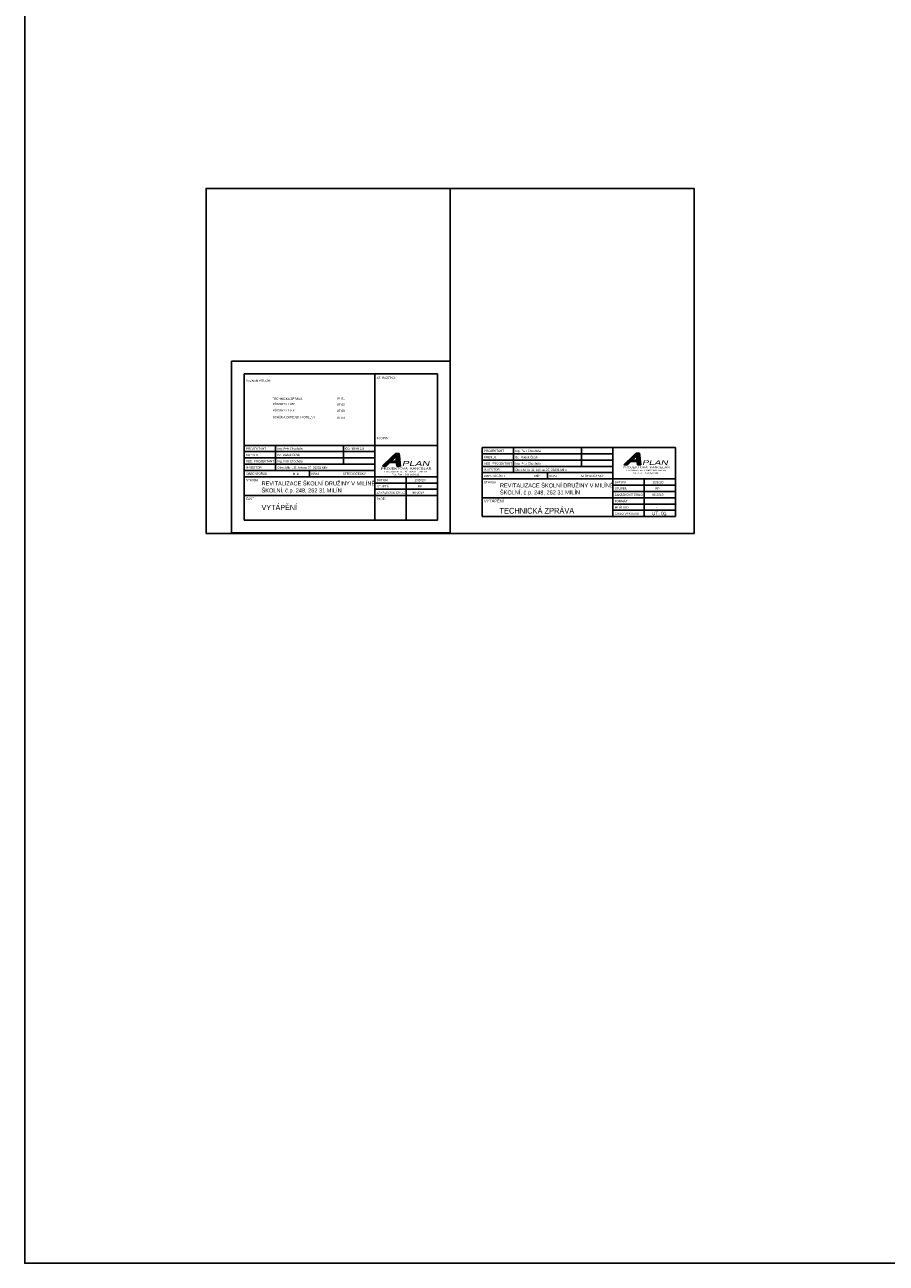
# Model space of a CAD drawing. Header units: millimetres. Extents: x 2424458 to 5109721, y -2781114 to -1335434.
# Tile 1 of 59: x 2424458 to 2461534, y -1449260 to -1395977. Entities that reach past the tile are written whole.
import ezdxf

# ---------------------------------------------------------------- set-up
doc = ezdxf.new("R2010")
doc.units = ezdxf.units.MM
doc.header["$LTSCALE"] = 20
doc.header["$MEASUREMENT"] = 0
for name, color, linetype in [('RAZITKO', 7, 'Continuous'), ('Slabá', 7, 'Continuous'), ('UT', 6, 'Continuous')]:
    doc.layers.add(name, color=color, linetype=linetype)
doc.styles.add('ARIEL', font='ARIAL.TTF')
doc.styles.add('ARIEL1', font='ARIAL.TTF')
doc.styles.add('ROMAN', font='ic-romans.shx')
doc.styles.add('ROMANS', font='ic-romans.shx', dxfattribs={"width": 0.8})

msp = doc.modelspace()

# ---------------------------------------------------------------- hatches: boundary and pattern name
h = msp.add_hatch()
h.set_pattern_fill('ANSI31,_O', color=2, scale=0.27, angle=135)
h.set_pattern_definition([(180, (2381244.8643, -1362703.56274), (-1e-16, -0.85725), [])])
h.paths.add_polyline_path([(2439851.2, -1414962.2), (2440003.8, -1414962.2), (2440167.2, -1414806.8), (2440074.6, -1414806.8), (2440135.9, -1414748.5), (2440228.4, -1414748.5), (2440432.7, -1414554.3), (2440419, -1414422.2)])
h = msp.add_hatch()
h.set_pattern_fill('ANSI31,_O', color=8, scale=4.05, angle=231)
h.set_pattern_definition([(276, (2381244.864, -1362703.563), (12.7883084, 1.3441054), [])])
h.paths.add_polyline_path([(2440474.9, -1414962.2), (2440627.4, -1414962.2), (2440571.6, -1414422.2), (2440419, -1414422.2)])
h = msp.add_hatch()
h.set_pattern_fill('ANSI31,_O', color=2, scale=0.253125, angle=135)
h.set_pattern_definition([(180, (2395296.9202, -1365923.4976), (8e-15, -0.803671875), [])])
h.paths.add_polyline_path([(2450240.3, -1414916), (2450383.4, -1414916), (2450536.6, -1414770.3), (2450449.8, -1414770.3), (2450507.3, -1414715.6), (2450594, -1414715.6), (2450785.5, -1414533.5), (2450772.7, -1414409.7)])
h = msp.add_hatch()
h.set_pattern_fill('ANSI31,_O', color=8, scale=3.796875, angle=231)
h.set_pattern_definition([(276, (2395296.92, -1365923.498), (11.9890391, 1.2600988), [])])
h.paths.add_polyline_path([(2450825.1, -1414916), (2450968.1, -1414916), (2450915.7, -1414409.7), (2450772.7, -1414409.7)])
h = msp.add_hatch()
h.set_pattern_fill('ANSI31,_O', color=8, scale=2.7, angle=135)
h.set_pattern_definition([(180, (2381244.864, -1362703.563), (-2e-15, -8.5725), [])])
h.paths.add_polyline_path([(2440135.9, -1414748.5), (2440074.6, -1414806.8), (2440458.8, -1414806.8), (2440452.8, -1414748.5)])
h = msp.add_hatch()
h.set_pattern_fill('ANSI31,_O', color=8, scale=2.53125, angle=135)
h.set_pattern_definition([(180, (2395296.92, -1365923.4976), (8e-14, -8.03671875), [])])
h.paths.add_polyline_path([(2450507.3, -1414715.6), (2450449.8, -1414770.3), (2450810, -1414770.3), (2450804.3, -1414715.6)])

# ---------------------------------------------------------------- linework, layer by layer
at = {"color": 2}
for p, q in [((2439851.2, -1414962.2), (2440419, -1414422.2)), ((2440228.4, -1414748.5), (2440432.7, -1414554.3)), ((2440474.9, -1414962.2), (2440419, -1414422.2)), ((2440419, -1414422.2), (2440571.6, -1414422.2)), ((2440627.4, -1414962.2), (2440571.6, -1414422.2)), ((2450240.3, -1414916), (2450772.7, -1414409.7)), ((2450594, -1414715.6), (2450785.5, -1414533.5)), ((2450825.1, -1414916), (2450772.7, -1414409.7)), ((2450772.7, -1414409.7), (2450915.7, -1414409.7)), ((2450968.1, -1414916), (2450915.7, -1414409.7)), ((2439851.2, -1414962.2), (2440003.8, -1414962.2)), ((2440003.8, -1414962.2), (2440167.2, -1414806.8)), ((2440074.6, -1414806.8), (2440135.9, -1414748.5)), ((2440074.6, -1414806.8), (2440458.8, -1414806.8)), ((2440135.9, -1414748.5), (2440452.8, -1414748.5)), ((2440474.9, -1414962.2), (2440627.4, -1414962.2)), ((2450240.3, -1414916), (2450383.4, -1414916)), ((2450383.4, -1414916), (2450536.6, -1414770.3)), ((2450449.8, -1414770.3), (2450507.3, -1414715.6)), ((2450449.8, -1414770.3), (2450810, -1414770.3)), ((2450507.3, -1414715.6), (2450804.3, -1414715.6)), ((2450825.1, -1414916), (2450968.1, -1414916))]:
    msp.add_line(p, q, dxfattribs=at)
at = {"layer": 'RAZITKO', "color": 110, "linetype": 'Continuous', "ltscale": 20}
for p, q in [((2442221.7, -1410996), (2433896.6, -1410996)), ((2433896.6, -1410996), (2433896.6, -1414114.5)), ((2442221.7, -1414072.2), (2433896.6, -1414072.2)), ((2433896.6, -1414072.2), (2433896.6, -1417292.4)), ((2444137.7, -1414165.5), (2444137.7, -1417135.5)), ((2452462.7, -1414165.5), (2444137.7, -1414165.5)), ((2444137.7, -1415515.5), (2449762.7, -1415515.5)), ((2433896.6, -1416232.2), (2439521.6, -1416232.2)), ((2433896.6, -1417292.4), (2442221.7, -1417292.4)), ((2444137.7, -1417135.5), (2452462.7, -1417135.5))]:
    msp.add_line(p, q, dxfattribs=at)
at = {"layer": 'RAZITKO', "color": 110, "linetype": 'Continuous'}
for p, q in [((2439521.6, -1410996), (2439521.6, -1414114.5)), ((2442221.7, -1414114.5), (2442221.7, -1410996)), ((2439521.6, -1414072.2), (2439521.6, -1417292.4)), ((2442221.7, -1417292.4), (2442221.7, -1414072.2)), ((2449762.7, -1414165.5), (2449762.7, -1417135.5)), ((2452462.7, -1417135.5), (2452462.7, -1414165.5)), ((2452462.7, -1416966.7), (2452462.7, -1414435.5)), ((2439521.6, -1415422.2), (2442221.7, -1415422.2)), ((2449762.7, -1415515.5), (2452462.7, -1415515.5))]:
    msp.add_line(p, q, dxfattribs=at)
at = {"layer": 'RAZITKO', "color": 2, "linetype": 'Continuous'}
for p, q in [((2435246.6, -1414072.2), (2435246.6, -1415152.2)), ((2438171.7, -1414072.2), (2438171.7, -1414612.2)), ((2438171.7, -1414612.2), (2438171.7, -1414882.2)), ((2449762.7, -1414435.5), (2444137.7, -1414435.5)), ((2445487.7, -1414165.5), (2445487.7, -1415245.5)), ((2448412.7, -1414165.5), (2448412.7, -1414975.5)), ((2436709.2, -1415422.2), (2436709.2, -1415152.2)), ((2449762.7, -1414705.5), (2444137.7, -1414705.5)), ((2439521.6, -1415692.2), (2442221.7, -1415692.2)), ((2440871.6, -1417292.4), (2440871.6, -1415422.2)), ((2446950.2, -1415515.5), (2446950.2, -1415245.5)), ((2451112.7, -1417135.5), (2451112.7, -1415515.5)), ((2439521.6, -1415962.2), (2442221.7, -1415962.2)), ((2439521.6, -1416232.2), (2442221.7, -1416232.2)), ((2449762.7, -1415785.5), (2452462.7, -1415785.5)), ((2449762.7, -1416055.5), (2452462.7, -1416055.5)), ((2449762.7, -1416325.5), (2452462.7, -1416325.5)), ((2449762.7, -1416595.5), (2452462.7, -1416595.5)), ((2449762.7, -1416865.5), (2452462.7, -1416865.5))]:
    msp.add_line(p, q, dxfattribs=at)
at = {"layer": 'RAZITKO', "color": 2, "linetype": 'Continuous', "ltscale": 20}
for p, q in [((2433896.6, -1414342.2), (2439521.6, -1414342.2)), ((2433896.6, -1414612.2), (2439521.6, -1414612.2)), ((2433896.6, -1414882.2), (2439521.6, -1414882.2)), ((2433896.6, -1415152.2), (2439521.6, -1415152.2)), ((2444137.7, -1414975.5), (2449762.7, -1414975.5)), ((2433896.6, -1415422.2), (2439521.6, -1415422.2)), ((2444137.7, -1415245.5), (2449762.7, -1415245.5)), ((2444137.7, -1416325.5), (2449762.7, -1416325.5))]:
    msp.add_line(p, q, dxfattribs=at)
at = {"layer": 'Slabá', "color": 1, "ltscale": 400}
msp.add_lwpolyline([(2424458.3, -1367879.2), (2522255.6, -1367879.2), (2522255.6, -1449259.6), (2424458.3, -1449259.6)], close=True, dxfattribs=at)
at = {"layer": 'Slabá'}
for points in [[(2432261.5, -1417864.8), (2442761.5, -1417864.8), (2442761.5, -1403014.8), (2432261.5, -1403014.8)], [(2442761.5, -1417864.8), (2453261.5, -1417864.8), (2453261.5, -1403014.8), (2442761.5, -1403014.8)]]:
    msp.add_lwpolyline(points, close=True, dxfattribs=at)
at = {"layer": 'UT', "color": 8, "lineweight": -3}
msp.add_lwpolyline([(2433356.8, -1410456.2), (2442761.5, -1410456.2), (2442761.5, -1417832.2), (2433356.8, -1417832.2)], close=True, dxfattribs=at)

# ---------------------------------------------------------------- texts
at = {"layer": 'RAZITKO', "color": 2, "linetype": 'Continuous'}
for s, height, style, width, p in [('SEZNAM PŘÍLOH:', 94.5, 'ROMANS', 0.8, (2433980.8, -1411334.8)), ('AT. RAZÍTKO:', 94.5, 'ROMANS', 0.8, (2439605.8, -1411214.3)), ('TECHNICKÁ ZPRÁVA ', 94.5, 'ROMANS', 0.8, (2435131.5, -1412116.9)), ('PŮDORYS 1.PP ', 94.5, 'ROMANS', 0.8, (2435131.5, -1412342.2)), ('PŮDORYS 1.NP ', 94.5, 'ROMANS', 0.8, (2435131.5, -1412612.2)), ('UT.01', 94.5, 'ROMANS', 0.8, (2437885.2, -1412093.7)), ('UT.02', 94.5, 'ROMANS', 0.8, (2437885.2, -1412363.7)), ('SCHÉMA ZAPOJENÍ KOTELNY', 94.5, 'ROMANS', 0.8, (2435131.5, -1412906.8)), ('UT.03', 94.5, 'ROMANS', 0.8, (2437885.2, -1412633.7)), ('UT.04', 94.5, 'ROMANS', 0.8, (2437885.2, -1412928.3)), ('PODPIS:', 94.5, 'ROMANS', 0.8, (2439605.8, -1413806.3)), ('PROJEKTANT', 94.5, 'ROMAN', 0.909091, (2433980.8, -1414263.7)), ('KRESLIL', 94.5, 'ROMAN', 0.909091, (2433980.8, -1414533.7)), ('Ing. Petr Chochola ', 94.5, 'ROMAN', 0.909091, (2435330.8, -1414263.7)), ('Bc. Radek Čížek', 94.5, 'ROMAN', 0.909091, (2435330.8, -1414533.7)), ('IČO: 458 66 236', 85.05, 'ROMANS', 0.8, (2438235, -1414255.3)), ('PROJEKTANT', 94.5, 'ROMAN', 0.909091, (2444221.8, -1414357)), ('KRESLIL', 94.5, 'ROMAN', 0.909091, (2444221.8, -1414627)), ('Ing. Petr Chochola', 94.5, 'ROMAN', 0.909091, (2445571.8, -1414356.9)), ('Bc. Radek Čížek', 94.5, 'ROMAN', 0.909091, (2445571.8, -1414627)), ('VED. PROJEKTANT', 94.5, 'ROMAN', 0.909091, (2433980.8, -1414803.7)), ('INVESTOR', 94.5, 'ROMAN', 0.909091, (2433980.8, -1415073.7)), ('Obec Milín, 11. května 27, 26231 Milín', 94.5, 'ROMAN', 0.85, (2435330.8, -1415073.7)), ('Ing. Petr Chochola ', 94.5, 'ROMAN', 0.909091, (2435330.8, -1414803.7)), ('VED. PROJEKTANT', 94.5, 'ROMAN', 0.909091, (2444221.8, -1414897)), ('INVESTOR', 94.5, 'ROMAN', 0.909091, (2444221.8, -1415167)), ('Ing. Petr Chochola ', 94.5, 'ROMAN', 0.909091, (2445571.8, -1414897)), ('STAVBA', 94.5, 'ROMAN', 0.909091, (2433980.8, -1415613.7)), ('OBECNÍ ÚŘAD', 94.5, 'ROMAN', 0.909091, (2433980.8, -1415343.7)), (' Milín', 94.5, 'ROMAN', 0.909091, (2435957.3, -1415343.7)), ('KRAJ ', 94.5, 'ROMAN', 0.909091, (2436793.3, -1415343.7)), ('STŘEDOČESKÝ', 94.5, 'ROMAN', 0.909091, (2438147.5, -1415343.7)), ('DATUM', 94.5, 'ROMAN', 0.909091, (2439605.8, -1415613.7)), ('10/2020', 94.5, 'ROMAN', 0.909091, (2441225.8, -1415613.7)), ('STAVBA', 94.5, 'ROMAN', 0.909091, (2444221.8, -1415706.9)), ('OBECNÍ ÚŘAD', 94.5, 'ROMAN', 0.909091, (2444221.8, -1415437)), (' Milín', 94.5, 'ROMAN', 0.909091, (2446348.6, -1415437)), ('KRAJ ', 94.5, 'ROMAN', 0.909091, (2447034.3, -1415437)), ('STŘEDOČESKÝ', 94.5, 'ROMAN', 0.909091, (2448388.5, -1415437)), ('DATUM', 94.5, 'ROMAN', 0.909091, (2449846.8, -1415706.9)), ('10/2020', 94.5, 'ROMAN', 0.909091, (2451466.8, -1415707)), ('STUPEŇ', 94.5, 'ROMAN', 0.909091, (2439605.8, -1415883.7)), ('ZAKÁZKOVÉ ČÍSLO', 94.5, 'ROMAN', 0.909091, (2439605.8, -1416153.7)), ('96-2019', 94.5, 'ROMAN', 0.909091, (2441147.1, -1416153.7)), ('RP', 94.5, 'ROMAN', 0.909091, (2441378.2, -1415883.7)), ('STUPEŇ', 94.5, 'ROMAN', 0.909091, (2449846.8, -1415976.9)), ('ZAKÁZKOVÉ ČÍSLO', 94.5, 'ROMAN', 0.909091, (2449846.8, -1416246.9)), ('96-2019', 94.5, 'ROMAN', 0.909091, (2451461.5, -1416247)), ('RP', 94.5, 'ROMAN', 0.909091, (2451595.6, -1415977)), ('ČÁST', 94.5, 'ROMANS', 0.8, (2433984, -1416416.9)), ('PARÉ:', 94.5, 'ROMANS', 0.8, (2439605.8, -1416423.7)), ('FORMÁT', 94.5, 'ROMAN', 0.909091, (2449846.8, -1416516.9)), ('MĚŘÍTKO', 94.5, 'ROMAN', 0.909091, (2449846.8, -1416786.9)), ('-', 94.5, 'ROMAN', 0.909091, (2451619.3, -1416516.9)), ('-', 94.5, 'ROMAN', 0.909091, (2451622.8, -1416794.4)), ('ČÍSLO VÝKRESU', 94.5, 'ROMAN', 0.909091, (2449846.8, -1417056.9))]:
    msp.add_text(s, height=height, dxfattribs=dict(at, style=style, width=width)).set_placement(p)
at = {"layer": 'RAZITKO', "color": 110, "linetype": 'Continuous'}
for s, height, style, width, p in [('PROJEKTOVÁ  KANCELÁŘ', 90.45, 'ARIEL1', 1.35, (2439797.5, -1415112.1)), ('FIBICHOVA 55, PŘÍBRAM II, 261 01', 59.4, 'ARIEL1', 1.35, (2439944.9, -1415233.3)), ('PROJEKTOVÁ  KANCELÁŘ', 84.797, 'ARIEL', 1.35, (2450190, -1415056.5)), ('FIBICHOVA 55, PŘÍBRAM II, 261 01', 55.688, 'ARIEL', 1.35, (2450328.2, -1415170.1)), ('REVITALIZACE ŠKOLNÍ DRUŽINY V MILÍNĚ', 175, 'ARIEL1', 0.9, (2434649.4, -1415797.8)), ('Tel., Fax :  318 620 111', 59.4, 'ARIEL1', 1.35, (2440259.7, -1415356.2)), ('REVITALIZACE ŠKOLNÍ DRUŽINY V MILÍNĚ', 175, 'ARIEL1', 0.9, (2444910.2, -1415885)), ('Tel., Fax :  318 620 111', 55.688, 'ARIEL', 1.35, (2450623.3, -1415285.3)), ('ŠKOLNÍ, č.p. 248, 262 31 MILÍN', 175, 'ARIEL1', 0.9, (2434649.4, -1416099.1)), ('ŠKOLNÍ, č.p. 248, 262 31 MILÍN', 175, 'ARIEL1', 0.9, (2444910.2, -1416186.3)), ('VYTÁPĚNÍ', 125, 'ROMAN', 0.9, (2444221.8, -1416529.5))]:
    msp.add_text(s, height=height, dxfattribs=dict(at, style=style, width=width)).set_placement(p)
at = {"layer": 'RAZITKO', "color": 110, "linetype": 'Continuous', "oblique": 15, "width": 1.5}
for height, style, p in [(216, 'ARIEL1', (2440687.1, -1414961.9)), (202.5, 'ARIEL', (2451024, -1414915.7))]:
    msp.add_text('PLAN', height=height, dxfattribs=dict(at, style=style)).set_placement(p)
at = {"layer": 'RAZITKO', "color": 2, "style": 'ROMAN'}
msp.add_text('Obec Milín, 11. května 27, 26231 Milín', height=94.5, dxfattribs=at).set_placement((2445558.7, -1415171.5))
at = {"layer": 'RAZITKO', "color": 100, "linetype": 'Continuous'}
for s, height, style, width, p in [('VYTÁPĚNÍ', 225, 'ARIEL1', 0.9, (2434648.7, -1416856.5)), ('TECHNICKÁ ZPRÁVA', 250, 'ARIEL', 0.8, (2444892.2, -1417011.5))]:
    msp.add_text(s, height=height, dxfattribs=dict(at, style=style, width=width)).set_placement(p)
at = {"layer": 'RAZITKO', "color": 110, "linetype": 'Continuous', "style": 'ARIEL'}
msp.add_text('UT. 01', height=150, dxfattribs=at).set_placement((2451446, -1417076.4))

doc.saveas('drawing.dxf')
